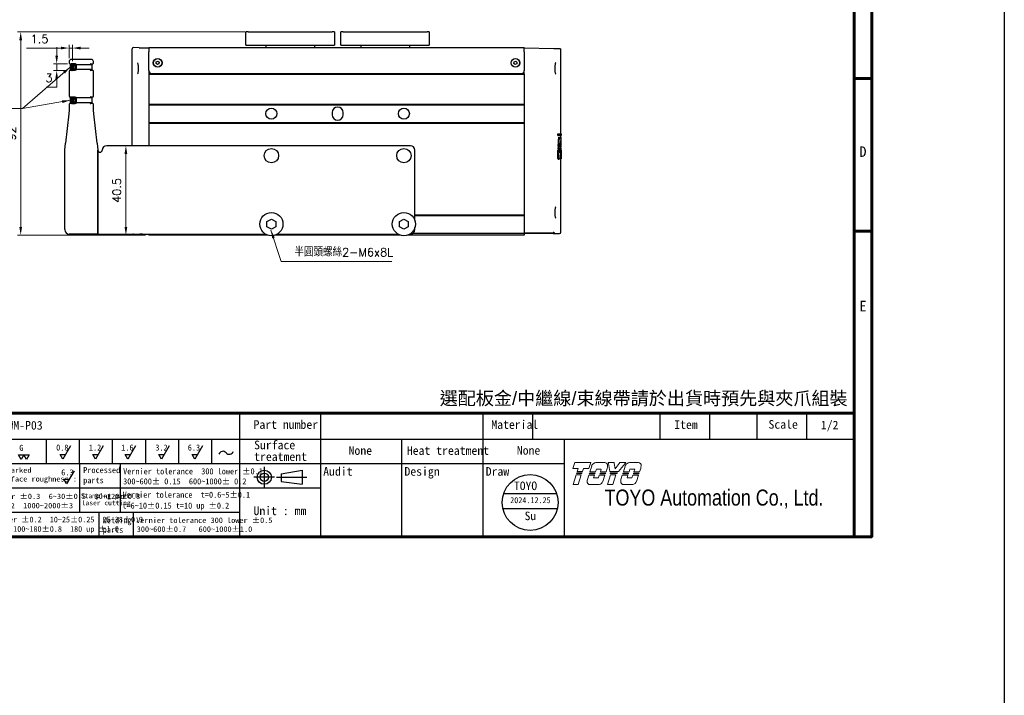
# Model space of a CAD drawing. Header units: inches. Extents: x 0 to 6721, y -3375 to 1330.
# Tile 176 of 198: x 6276 to 6721, y -950 to -644. Entities that reach past the tile are written whole.
import ezdxf
from ezdxf.enums import TextEntityAlignment as Align

# ---------------------------------------------------------------- set-up
doc = ezdxf.new("R2010")
doc.units = ezdxf.units.IN
doc.header["$MEASUREMENT"] = 0
doc.linetypes.add('SLD-實線', pattern=[0])
for name, color, linetype, lineweight in [('AM_0', 7, 'Continuous', 30), ('AM_5', 3, 'Continuous', 15), ('可見 (ISO)', 7, 'Continuous', 25)]:
    doc.layers.add(name, color=color, linetype=linetype, lineweight=lineweight)
doc.layers.add('BORDER', color=7, linetype='Continuous')
doc.layers.add('圖框', color=7, linetype='SLD-實線')
doc.styles.add('SEACAD_arial_ttf', font='arial.ttf', dxfattribs={"height": 0.2})
doc.styles.get("Standard").update_dxf_attribs({"font": 'arial.ttf'})
doc.styles.add('尺寸標註', font='romans.shx', dxfattribs={"bigfont": 'CHINESET.SHX'})
doc.styles.add('標題欄', font='txt')
doc.dimstyles.new('CNS1.5', dxfattribs={"dimtxt": 3.75, "dimasz": 3.75, "dimexe": 1.5, "dimexo": 1.5, "dimgap": 2.25, "dimtad": 1, "dimtoh": 1, "dimdsep": 46, "dimtxsty": '尺寸標註', "dimcen": 0, "dimclrd": 2, "dimclre": 2, "dimclrt": 1, "dimadec": 0, "dimazin": 2, "dimtp": 0.1, "dimtm": 0.1, "dimtfac": 0.71, "dimtmove": 0, "dimatfit": 0, "dimfxl": 0, "dimlwd": 13, "dimlwe": 13, "dimarcsym": 0})
doc.dimstyles.new('CNS1.5$0', dxfattribs={"dimtxt": 3.75, "dimasz": 3.75, "dimexe": 1.5, "dimexo": 1.5, "dimgap": 2.25, "dimtad": 1, "dimtoh": 1, "dimdsep": 46, "dimtxsty": '尺寸標註', "dimcen": 0, "dimclrd": 2, "dimclre": 2, "dimclrt": 1, "dimadec": 0, "dimazin": 2, "dimtp": 0.1, "dimtm": 0.1, "dimtfac": 0.71, "dimtmove": 0, "dimatfit": 0, "dimfxl": 0, "dimlwd": 13, "dimlwe": 13, "dimarcsym": 0})

# ---------------------------------------------------------------- blocks, each defined once
blk = doc.blocks.new('A4-英文圖框-橫式')
at = {"layer": 'BORDER', "color": 123, "linetype": 'Continuous', "lineweight": 60, "ltscale": 25.4}
for p, q in [((2549.79, 183.5), (2549.79, -95.06)), ((2549.79, 43.16), (2555.09, 43.16)), ((2549.79, -2.91), (2555.09, -2.91)), ((2151.7, -57.78), (2549.79, -57.78))]:
    blk.add_line(p, q, dxfattribs=at)
at = {"layer": 'BORDER', "color": 60, "linetype": 'Continuous', "ltscale": 25.4}
for p, q in [((2364.21, -57.78), (2364.21, -95.06)), ((2388.73, -65.63), (2388.73, -57.78)), ((2437.78, -65.63), (2437.78, -57.78)), ((2452.78, -65.63), (2452.78, -57.78)), ((2491.17, -65.63), (2491.17, -57.78)), ((2506.17, -65.63), (2506.17, -57.78)), ((2520.48, -65.63), (2520.48, -57.78)), ((2535.48, -65.63), (2535.48, -57.78)), ((2151.7, -65.63), (2549.79, -65.63)), ((2305.82, -65.63), (2305.82, -72.99)), ((2315.82, -65.63), (2315.82, -72.99)), ((2325.82, -65.63), (2325.82, -72.99)), ((2335.82, -65.63), (2335.82, -72.99)), ((2345.82, -65.63), (2345.82, -72.99)), ((2355.82, -65.63), (2355.82, -72.99)), ((2364.21, -65.63), (2364.21, -95.06)), ((2364.22, -65.63), (2364.22, -72.99)), ((2364.22, -65.63), (2364.22, -72.99)), ((2388.73, -95.06), (2388.73, -65.63)), ((2413.26, -95.06), (2413.26, -65.63)), ((2437.78, -95.06), (2437.78, -65.63)), ((2462.31, -95.06), (2462.31, -65.63)), ((2151.7, -72.99), (2364.21, -72.99)), ((2315.96, -72.99), (2315.96, -80.35)), ((2328.19, -72.99), (2328.19, -80.35)), ((2364.21, -72.99), (2462.31, -72.99)), ((2151.7, -80.35), (2364.21, -80.35)), ((2315.96, -80.35), (2315.96, -87.7)), ((2328.19, -80.35), (2328.19, -87.7)), ((2364.21, -80.35), (2388.73, -80.35)), ((2151.7, -87.7), (2364.21, -87.7)), ((2321.74, -87.7), (2321.74, -95.06)), ((2332.11, -87.7), (2332.11, -95.06)), ((2364.21, -95.06), (2549.79, -95.06))]:
    blk.add_line(p, q, dxfattribs=at)
at = {"layer": 'BORDER', "color": 2, "linetype": 'Continuous', "ltscale": 25.4}
for p, q in [((2313.17, -67.68), (2310.88, -71.65)), ((2323.06, -67.68), (2320.77, -71.65)), ((2332.82, -67.68), (2330.53, -71.65)), ((2342.95, -67.68), (2340.66, -71.65)), ((2353.07, -67.68), (2350.78, -71.65)), ((2298.3, -71.76), (2297.47, -70.33)), ((2297.47, -70.33), (2299.12, -70.33)), ((2299.12, -70.33), (2298.3, -71.76)), ((2299.94, -71.76), (2299.12, -70.33)), ((2299.12, -70.33), (2300.77, -70.33)), ((2300.77, -70.33), (2299.94, -71.76)), ((2310.88, -71.65), (2310.05, -70.22)), ((2310.05, -70.22), (2311.7, -70.22)), ((2320.77, -71.65), (2319.94, -70.22)), ((2319.94, -70.22), (2321.59, -70.22)), ((2330.53, -71.65), (2329.7, -70.22)), ((2329.7, -70.22), (2331.35, -70.22)), ((2340.66, -71.65), (2339.84, -70.22)), ((2339.84, -70.22), (2341.48, -70.22)), ((2350.78, -71.65), (2349.96, -70.22)), ((2349.96, -70.22), (2351.61, -70.22)), ((2314.27, -75.17), (2311.98, -79.13)), ((2311.98, -79.13), (2311.16, -77.71)), ((2311.16, -77.71), (2312.8, -77.71))]:
    blk.add_line(p, q, dxfattribs=at)
at = {"layer": 'BORDER', "color": 4, "linetype": 'Continuous', "ltscale": 25.4}
for p, q in [((2371.71, -74.01), (2371.71, -80.23)), ((2374.82, -77.12), (2368.6, -77.12)), ((2375.39, -77.12), (2384.51, -77.12))]:
    blk.add_line(p, q, dxfattribs=at)
at = {"layer": 'BORDER', "color": 7, "linetype": 'Continuous', "ltscale": 25.4}
for p, q in [((2376.83, -76.06), (2383.16, -74.99)), ((2376.83, -76.06), (2376.83, -78.37)), ((2383.16, -74.99), (2383.16, -79.24)), ((2376.83, -78.37), (2383.16, -79.24))]:
    blk.add_line(p, q, dxfattribs=at)
at = {"layer": 'BORDER', "color": 123, "linetype": 'Continuous', "lineweight": 60, "ltscale": 25.4}
blk.add_lwpolyline([(2151.7, 188.79), (2555.09, 188.79), (2555.09, -95.06), (2151.7, -95.06)], close=True, dxfattribs=at)
at = {"layer": 'BORDER', "color": 7, "linetype": 'Continuous', "ltscale": 25.4}
for radius in [2.13, 1.26]:
    blk.add_circle((2371.71, -77.12), radius, dxfattribs=at)
at = {"layer": 'BORDER', "color": 2, "linetype": 'Continuous', "ltscale": 25.4}
for centre, start, end in [((2359.2, -70.55), 39.8056, 162.5792), ((2361.14, -68.94), 219.8056, 342.5792)]:
    blk.add_arc(centre, 1.26, start, end, dxfattribs=at)
at = {"layer": '可見 (ISO)', "lineweight": 5}
for p, q in [((2464.86, -74.45), (2465.34, -72.94)), ((2465.42, -72.7), (2465.34, -72.94)), ((2465.42, -72.7), (2470.26, -72.7)), ((2470.18, -72.94), (2469.69, -74.45)), ((2469.97, -75.48), (2470.53, -73.73)), ((2470.18, -72.94), (2470.26, -72.7)), ((2471.8, -72.7), (2474.55, -72.7)), ((2475.55, -72.7), (2475.59, -72.94)), ((2475.55, -72.7), (2477.31, -72.7)), ((2476.04, -75.35), (2475.59, -72.94)), ((2477.34, -72.94), (2477.31, -72.7)), ((2477.34, -72.94), (2477.59, -74.57)), ((2477.59, -74.57), (2478.86, -72.94)), ((2480.66, -72.94), (2478.67, -75.35)), ((2479.05, -72.7), (2478.86, -72.94)), ((2479.05, -72.7), (2480.86, -72.7)), ((2480.09, -75.48), (2480.65, -73.73)), ((2480.66, -72.94), (2480.86, -72.7)), ((2481.92, -72.7), (2484.68, -72.7)), ((2466.49, -74.45), (2464.86, -74.45)), ((2464.9, -79.28), (2465.84, -76.38)), ((2465.84, -76.38), (2467.4, -76.38)), ((2465.99, -75.96), (2466.06, -75.75)), ((2467.55, -75.96), (2465.99, -75.96)), ((2466.06, -75.75), (2467.62, -75.75)), ((2466.2, -75.35), (2466.49, -74.45)), ((2467.77, -75.35), (2466.2, -75.35)), ((2467.4, -76.38), (2466.47, -79.28)), ((2467.62, -75.75), (2467.55, -75.96)), ((2468.06, -74.45), (2467.77, -75.35)), ((2469.69, -74.45), (2468.06, -74.45)), ((2469.25, -77.77), (2469.66, -76.5)), ((2469.66, -76.5), (2471.36, -76.5)), ((2469.79, -76.08), (2469.86, -75.88)), ((2471.49, -76.08), (2469.79, -76.08)), ((2469.86, -75.88), (2471.56, -75.88)), ((2471.69, -75.48), (2469.97, -75.48)), ((2471.36, -76.5), (2471.09, -77.31)), ((2471.56, -75.88), (2471.49, -76.08)), ((2471.95, -74.66), (2471.69, -75.48)), ((2473.43, -74.66), (2471.95, -74.66)), ((2472.57, -77.31), (2472.83, -76.5)), ((2472.83, -76.5), (2474.53, -76.5)), ((2472.99, -76.08), (2473.06, -75.88)), ((2474.69, -76.08), (2472.99, -76.08)), ((2473.06, -75.88), (2474.76, -75.88)), ((2473.17, -75.48), (2473.43, -74.66)), ((2474.89, -75.48), (2473.17, -75.48)), ((2474.53, -76.5), (2473.94, -78.35)), ((2474.76, -75.88), (2474.69, -76.08)), ((2475.2, -74.5), (2474.89, -75.48)), ((2475.3, -79.28), (2476.23, -76.38)), ((2478.67, -75.35), (2476.04, -75.35)), ((2476.16, -75.96), (2476.12, -75.75)), ((2476.12, -75.75), (2478.35, -75.75)), ((2478.18, -75.96), (2476.16, -75.96)), ((2476.23, -76.38), (2477.8, -76.38)), ((2477.8, -76.38), (2476.87, -79.28)), ((2478.35, -75.75), (2478.18, -75.96)), ((2479.37, -77.77), (2479.78, -76.5)), ((2479.78, -76.5), (2481.48, -76.5)), ((2479.92, -76.08), (2479.98, -75.88)), ((2481.61, -76.08), (2479.92, -76.08)), ((2479.98, -75.88), (2481.68, -75.88)), ((2481.81, -75.48), (2480.09, -75.48)), ((2481.48, -76.5), (2481.22, -77.31)), ((2481.68, -75.88), (2481.61, -76.08)), ((2482.08, -74.66), (2481.81, -75.48)), ((2483.55, -74.66), (2482.08, -74.66)), ((2482.69, -77.31), (2482.95, -76.5)), ((2482.95, -76.5), (2484.65, -76.5)), ((2483.11, -76.08), (2483.18, -75.88)), ((2484.81, -76.08), (2483.11, -76.08)), ((2483.18, -75.88), (2484.88, -75.88)), ((2483.29, -75.48), (2483.55, -74.66)), ((2485.01, -75.48), (2483.29, -75.48)), ((2484.65, -76.5), (2484.06, -78.35)), ((2484.88, -75.88), (2484.81, -76.08)), ((2485.33, -74.5), (2485.01, -75.48)), ((2466.47, -79.28), (2464.9, -79.28)), ((2472.78, -79.33), (2470.03, -79.33)), ((2471.09, -77.31), (2472.57, -77.31)), ((2476.87, -79.28), (2475.3, -79.28)), ((2482.91, -79.33), (2480.15, -79.33)), ((2481.22, -77.31), (2482.69, -77.31))]:
    blk.add_line(p, q, dxfattribs=at)
for centre, radius, start, end in [((2471.99, -74.24), 1.55, 123.3001, 160.8894), ((2474.52, -73.55), 0.85, 349.7215, 45.5037), ((2469.75, -73.08), 5.64, 345.4024, 353.6243), ((2482.12, -74.24), 1.55, 123.3001, 160.8894), ((2484.64, -73.55), 0.85, 349.7215, 45.5037), ((2479.87, -73.08), 5.64, 345.4024, 353.6243), ((2470.02, -78.48), 0.85, 172.7215, 270.3361), ((2474.81, -78.7), 5.64, 170.4732, 176.6243), ((2472.48, -77.8), 1.55, 281.1769, 339.4117), ((2484.93, -78.7), 5.64, 170.4732, 176.6243), ((2480.15, -78.48), 0.85, 172.7215, 270.3361), ((2482.61, -77.8), 1.55, 281.1769, 339.4117)]:
    blk.add_arc(centre, radius, start, end, dxfattribs=at)
for points, knots in [([(2471.14, -72.94), (2471.22, -72.89), (2471.31, -72.84), (2471.53, -72.75), (2471.66, -72.72), (2471.8, -72.7)], [0.7632588, 0.7632588, 0.7632588, 0.7632588, 0.8183582, 0.8183582, 0.8969132, 0.8969132, 0.8969132, 0.8969132]), ([(2475.11, -72.94), (2475.04, -72.87), (2474.94, -72.81), (2474.75, -72.73), (2474.65, -72.71), (2474.55, -72.7)], [0.3846511, 0.3846511, 0.3846511, 0.3846511, 0.4469665, 0.4469665, 0.5029651, 0.5029651, 0.5029651, 0.5029651]), ([(2481.26, -72.94), (2481.34, -72.89), (2481.43, -72.84), (2481.65, -72.75), (2481.79, -72.72), (2481.92, -72.7)], [0.7632591, 0.7632591, 0.7632591, 0.7632591, 0.8183584, 0.8183584, 0.8969135, 0.8969135, 0.8969135, 0.8969135]), ([(2485.23, -72.94), (2485.16, -72.87), (2485.06, -72.81), (2484.87, -72.73), (2484.77, -72.71), (2484.68, -72.7)], [0.3846512, 0.3846512, 0.3846512, 0.3846512, 0.4469719, 0.4469719, 0.5029651, 0.5029651, 0.5029651, 0.5029651])]:
    blk.add_open_spline(points, degree=3, knots=knots, dxfattribs=at)
at = {"color": 3, "style": '標題欄'}
for s, p in [('D', (2551.33, 19.54)), ('E', (2551.33, -27.06))]:
    blk.add_text(s, height=3.18, dxfattribs=at).set_placement(p)
at = {"color": 60, "style": '標題欄'}
for s, p in [('D', (2551.33, 19.54)), ('E', (2551.33, -27.06))]:
    blk.add_text(s, height=3.18, dxfattribs=at).set_placement(p)
at = {"layer": 'BORDER', "color": 7, "linetype": 'Continuous', "ltscale": 25.4, "style": 'SEACAD_arial_ttf', "width": 0.8}
blk.add_text('TOYO Automation Co., Ltd.', height=4.8353, dxfattribs=at).set_placement((2474.42, -80.83), align=Align.TOP_LEFT)
at = {"layer": '圖框', "style": '標題欄'}
for s, height, p in [('Part number', 2.6053, (2368.46, -59.91)), (' Material', 2.605, (2438.46, -59.91)), ('Item', 2.605, (2495.44, -59.94)), ('Scale', 2.605, (2523.91, -59.86)), ('G', 1.82, (2297.75, -67.35)), ('0.8', 1.824, (2308.88, -67.24)), ('1.2', 1.824, (2318.77, -67.24)), ('1.6', 1.824, (2328.53, -67.24)), ('3.2', 1.824, (2338.81, -67.24)), ('6.3', 1.824, (2348.61, -67.24)), ('Surface', 2.605, (2368.64, -66.07)), ('Heat treatment', 2.6053, (2414.74, -67.75)), ('treatment', 2.605, (2368.64, -69.6)), ('Unmarked', 1.596, (2291.45, -74.18)), ('Processed', 1.824, (2317.04, -74.04)), ('Vernier tolerance  300 lower %%P0.1', 1.8237, (2329.1, -74.41)), ('Audit', 2.605, (2389.49, -74.05)), ('Design', 2.605, (2414.01, -74.05)), ('Draw', 2.605, (2438.54, -74.05)), ('surface roughness :', 1.5965, (2291.45, -76.81)), ('6.3', 1.824, (2310.42, -74.74)), ('parts', 1.824, (2317.04, -77.12)), ('300~600%%P 0.15  600~1000%%P 0.2', 1.8237, (2329.1, -77.45)), ('Vernier tolerance 6 lower %%P0.3  6~30%%P0.5  30~120%%P0.8', 1.6062, (2265.15, -82.07)), ('Stamping part', 1.4514, (2316.36, -81.99)), ('Vernier tolerance  t=0.6~5%%P0.1', 1.8237, (2328.96, -81.48)), ('120~400%%P1.2  400~1000%%P2  1000~2000%%P3', 1.6062, (2265, -84.87)), ('laser cutting', 1.4514, (2316.61, -84.12)), ('t=6~10%%P0.15 t=10 up %%P0.2', 1.8237, (2328.87, -84.76)), ('Unit : mm', 2.605, (2368.45, -85.94)), ('Vernier tolerance 10 lower %%P0.2  10~25%%P0.25  25~38%%P0.3', 1.7169, (2265.25, -89.01)), ('Welding', 1.824, (2322.95, -89.17)), ('Vernier tolerance 300 lower %%P0.5  ', 1.6654, (2333.05, -89.26)), ('38~50%%P0.5  50~100%%P0.6  100~180%%P0.8  180 up %%P1.0', 1.7169, (2265.25, -91.86)), ('300~600%%P0.7   600~1000%%P1.0', 1.6654, (2333.19, -91.93)), ('parts', 1.824, (2322.95, -92.06))]:
    blk.add_text(s, height=height, dxfattribs=at).set_placement(p, align=Align.TOP_LEFT)
blk = doc.blocks.new('*D480')
at = {"layer": 'AM_5', "color": 2, "lineweight": 13}
for p, q in [((6377.54, -649.56), (6274.53, -649.56)), ((6276.03, -653.31), (6276.03, -737.81)), ((6332.54, -741.56), (6274.53, -741.56))]:
    blk.add_line(p, q, dxfattribs=at)
at = {"layer": 'AM_5', "color": 2}
for points in [[(6275.4, -653.31), (6276.65, -653.31), (6276.03, -649.56)], [(6275.4, -737.81), (6276.65, -737.81), (6276.03, -741.56)]]:
    blk.add_solid(points, dxfattribs=at)
at = {"layer": 'Defpoints', "color": 0}
for p in [(6379.04, -649.56), (6276.03, -741.56), (6334.04, -741.56)]:
    blk.add_point(p, dxfattribs=at)
at = {"layer": 'AM_5', "color": 1, "insert": (6271.9, -695.56), "char_height": 3.75, "attachment_point": 5, "rotation": 90, "style": '尺寸標註'}
blk.add_mtext('92', dxfattribs=at)
blk = doc.blocks.new('*D481')
at = {"layer": 'AM_5', "color": 2, "lineweight": 13}
for p, q in [((6325.04, -701.06), (6322.16, -701.06)), ((6323.66, -737.81), (6323.66, -704.81)), ((6332.54, -741.56), (6322.16, -741.56))]:
    blk.add_line(p, q, dxfattribs=at)
at = {"layer": 'AM_5', "color": 2}
for points in [[(6323.04, -704.81), (6324.29, -704.81), (6323.66, -701.06)], [(6323.04, -737.81), (6324.29, -737.81), (6323.66, -741.56)]]:
    blk.add_solid(points, dxfattribs=at)
at = {"layer": 'Defpoints', "color": 0}
for p in [(6323.66, -701.06), (6326.54, -701.06), (6334.04, -741.56)]:
    blk.add_point(p, dxfattribs=at)
at = {"layer": 'AM_5', "color": 1, "insert": (6319.54, -721.31), "char_height": 3.75, "attachment_point": 5, "rotation": 90, "style": '尺寸標註'}
blk.add_mtext('40.5', dxfattribs=at)
blk = doc.blocks.new('*D482')
at = {"layer": 'AM_5', "color": 2, "lineweight": 13}
for p, q in [((6294.22, -656.88), (6278.65, -656.88)), ((6297.97, -661.51), (6297.97, -655.38)), ((6299.47, -656.88), (6297.97, -656.88)), ((6299.47, -662.82), (6299.47, -655.38)), ((6303.22, -656.88), (6306.97, -656.88))]:
    blk.add_line(p, q, dxfattribs=at)
at = {"layer": 'AM_5', "color": 2}
for points in [[(6294.22, -656.25), (6294.22, -657.5), (6297.97, -656.88)], [(6303.22, -656.25), (6303.22, -657.5), (6299.47, -656.88)]]:
    blk.add_solid(points, dxfattribs=at)
at = {"layer": 'Defpoints', "color": 0}
for p in [(6297.97, -656.88), (6297.97, -663.01), (6299.47, -664.32)]:
    blk.add_point(p, dxfattribs=at)
at = {"layer": 'AM_5', "color": 1, "insert": (6284.56, -652.75), "char_height": 3.75, "attachment_point": 5, "style": '尺寸標註'}
blk.add_mtext('1.5', dxfattribs=at)
blk = doc.blocks.new('*D483')
at = {"layer": 'AM_5', "color": 2, "lineweight": 13}
for p, q in [((6292.33, -660.27), (6292.33, -656.52)), ((6297.22, -664.02), (6290.83, -664.02)), ((6292.33, -664.02), (6292.33, -667.02)), ((6296.77, -667.02), (6290.83, -667.02)), ((6292.33, -670.77), (6292.33, -674.52)), ((6292.33, -674.52), (6287.58, -674.52))]:
    blk.add_line(p, q, dxfattribs=at)
at = {"layer": 'AM_5', "color": 2}
for points in [[(6291.7, -660.27), (6292.95, -660.27), (6292.33, -664.02)], [(6291.7, -670.77), (6292.95, -670.77), (6292.33, -667.02)]]:
    blk.add_solid(points, dxfattribs=at)
at = {"layer": 'Defpoints', "color": 0}
for p in [(6298.72, -664.02), (6292.33, -667.02), (6298.27, -667.02)]:
    blk.add_point(p, dxfattribs=at)
at = {"layer": 'AM_5', "color": 1, "insert": (6288.83, -670.39), "char_height": 3.75, "attachment_point": 5, "style": '尺寸標註'}
blk.add_mtext('3', dxfattribs=at)

msp = doc.modelspace()

# ---------------------------------------------------------------- hatches: boundary and pattern name
h = msp.add_hatch()
h.set_pattern_fill('ANSI34', color=256, scale=0.01, angle=45)
h.set_pattern_definition([(90, (4652.5132, -210.12005), (-0.1905, 5e-17), []), (90, (4652.54494, -210.0883), (-0.1905, 5e-17), []), (90, (4652.5767, -210.05655), (-0.1905, 5e-17), []), (90, (4652.60844, -210.0248), (-0.1905, 5e-17), [])])
h.paths.add_polyline_path([(6299.772, -665.014), (6299.101, -664.914), (6299.101, -666.126), (6299.772, -666.026)])
h = msp.add_hatch()
h.set_pattern_fill('ANSI34', color=256, scale=0.01, angle=45)
h.set_pattern_definition([(90, (4652.5132, -225.12005), (-0.1905, 5e-17), []), (90, (4652.54494, -225.0883), (-0.1905, 5e-17), []), (90, (4652.5767, -225.05655), (-0.1905, 5e-17), []), (90, (4652.60844, -225.0248), (-0.1905, 5e-17), [])])
h.paths.add_polyline_path([(6299.772, -680.014), (6299.101, -679.914), (6299.101, -681.126), (6299.772, -681.026)])

# ---------------------------------------------------------------- linework, layer by layer
for p, q in [((6300.743, -664.085), (6299.072, -664.085)), ((6299.072, -664.085), (6299.172, -664.485)), ((6300.743, -664.085), (6300.643, -664.485)), ((6298.472, -664.685), (6298.472, -666.356)), ((6298.472, -664.685), (6298.872, -664.785)), ((6298.472, -666.356), (6298.872, -666.256)), ((6299.072, -666.956), (6299.172, -666.556)), ((6299.072, -666.956), (6300.743, -666.956)), ((6299.101, -664.914), (6299.772, -665.014)), ((6299.101, -666.126), (6299.772, -666.026)), ((6299.772, -666.356), (6299.172, -666.356)), ((6299.772, -664.785), (6299.772, -664.685)), ((6299.772, -664.785), (6300.743, -664.785)), ((6299.772, -666.356), (6299.772, -666.256)), ((6299.772, -666.256), (6300.743, -666.256)), ((6300.743, -666.956), (6300.643, -666.556)), ((6301.343, -664.685), (6300.943, -664.785)), ((6301.343, -666.356), (6300.943, -666.256)), ((6308.191, -666.618), (6301.282, -666.618)), ((6301.343, -666.356), (6301.343, -664.685)), ((6308.191, -664.414), (6308.191, -666.618)), ((6298.472, -679.685), (6298.472, -681.356)), ((6298.472, -679.685), (6298.872, -679.785)), ((6298.472, -681.356), (6298.872, -681.256)), ((6300.743, -679.085), (6299.072, -679.085)), ((6299.072, -679.085), (6299.172, -679.485)), ((6299.072, -681.956), (6299.172, -681.556)), ((6299.072, -681.956), (6300.743, -681.956)), ((6299.101, -679.914), (6299.772, -680.014)), ((6299.101, -681.126), (6299.772, -681.026)), ((6299.772, -681.356), (6299.172, -681.356)), ((6299.772, -679.785), (6299.772, -679.685)), ((6299.772, -679.785), (6300.743, -679.785)), ((6299.772, -681.356), (6299.772, -681.256)), ((6299.772, -681.256), (6300.743, -681.256)), ((6300.743, -679.085), (6300.643, -679.485)), ((6300.743, -681.956), (6300.643, -681.556)), ((6301.343, -679.685), (6300.943, -679.785)), ((6301.343, -681.356), (6300.943, -681.256)), ((6308.191, -681.618), (6301.282, -681.618)), ((6301.343, -681.356), (6301.343, -679.685)), ((6308.191, -679.414), (6308.191, -681.618))]:
    msp.add_line(p, q)
at = {"color": 1}
for p, q in [((6494.71, -858.502), (6518.665, -858.502)), ((6494.329, -865.194), (6519.046, -865.194))]:
    msp.add_line(p, q, dxfattribs=at)
at = {"color": 2}
msp.add_lwpolyline([(5316.223, 789.318), (6721.395, 789.318), (6721.395, -1543.813), (5316.223, -1543.813)], close=True, dxfattribs=at)
for points in [[(6298.872, -664.785), (6298.872, -666.256, 0.4142136), (6299.172, -666.556), (6300.643, -666.556, 0.4142136), (6300.943, -666.256), (6300.943, -664.785, 0.4142136), (6300.643, -664.485), (6299.172, -664.485, 0.4142136)], [(6298.872, -679.785), (6298.872, -681.256, 0.4142136), (6299.172, -681.556), (6300.643, -681.556, 0.4142136), (6300.943, -681.256), (6300.943, -679.785, 0.4142136), (6300.643, -679.485), (6299.172, -679.485, 0.4142136)]]:
    msp.add_lwpolyline(points, format="xyb", close=True)
for points in [[(6299.772, -664.685), (6299.172, -664.685, 0.4142136), (6299.072, -664.785), (6299.072, -666.256, 0.4142136), (6299.172, -666.356)], [(6299.772, -679.685), (6299.172, -679.685, 0.4142136), (6299.072, -679.785), (6299.072, -681.256, 0.4142136), (6299.172, -681.356)]]:
    msp.add_lwpolyline(points, format="xyb")
for points in [[(6299.772, -664.714), (6299.772, -666.326), (6299.101, -666.326), (6299.101, -664.714)], [(6299.772, -679.714), (6299.772, -681.326), (6299.101, -681.326), (6299.101, -679.714)]]:
    msp.add_lwpolyline(points, close=True)
for points in [[(6300.743, -666.256), (6300.743, -664.785)], [(6308.191, -664.414), (6301.278, -664.414)], [(6300.743, -681.256), (6300.743, -679.785)], [(6308.191, -679.414), (6301.278, -679.414)]]:
    msp.add_lwpolyline(points)
at = {"color": 1}
msp.add_circle((6506.687, -862.541), 12.64, dxfattribs=at)
for centre, start, end in [((6299.072, -664.685), 90, 180), ((6300.743, -664.685), 0, 90), ((6299.072, -666.356), 180, 270), ((6300.743, -666.356), 270, 0), ((6299.072, -679.685), 90, 180), ((6299.072, -681.356), 180, 270), ((6300.743, -679.685), 0, 90), ((6300.743, -681.356), 270, 0)]:
    msp.add_arc(centre, 0.6, start, end)
at = {"layer": '可見 (ISO)'}
for p, q in [((6378.041, -655.561), (6378.041, -649.561)), ((6379.041, -649.561), (6378.041, -649.561)), ((6379.041, -649.561), (6417.041, -649.561)), ((6418.041, -649.561), (6417.041, -649.561)), ((6418.041, -649.561), (6418.041, -655.561)), ((6421.041, -655.561), (6421.041, -649.561)), ((6422.041, -649.561), (6421.041, -649.561)), ((6422.041, -649.561), (6460.041, -649.561)), ((6461.041, -649.561), (6460.041, -649.561)), ((6461.041, -649.561), (6461.041, -655.561)), ((6326.541, -701.061), (6326.541, -657.189)), ((6329.693, -656.735), (6327.049, -656.689)), ((6329.693, -656.735), (6334.041, -656.811)), ((6334.041, -656.561), (6504.041, -656.561)), ((6334.041, -656.561), (6334.041, -658.561)), ((6334.041, -667.061), (6334.041, -658.561)), ((6378.041, -655.561), (6379.041, -655.561)), ((6379.041, -655.561), (6417.041, -655.561)), ((6387.041, -655.561), (6387.041, -656.561)), ((6409.041, -655.561), (6409.041, -656.561)), ((6417.041, -655.561), (6418.041, -655.561)), ((6421.041, -655.561), (6422.041, -655.561)), ((6422.041, -655.561), (6460.041, -655.561)), ((6430.041, -655.561), (6430.041, -656.561)), ((6452.041, -655.561), (6452.041, -656.561)), ((6460.041, -655.561), (6461.041, -655.561)), ((6504.041, -658.561), (6504.041, -656.561)), ((6504.041, -656.811), (6517.481, -657.046)), ((6504.041, -658.561), (6504.041, -667.061)), ((6517.481, -657.046), (6520.049, -657.091)), ((6520.541, -695.739), (6520.541, -657.591)), ((6297.971, -663.008), (6297.971, -663.716)), ((6298.271, -664.016), (6299.171, -664.016)), ((6307.971, -662.008), (6298.971, -662.008)), ((6307.771, -664.016), (6308.671, -664.016)), ((6308.971, -663.716), (6308.971, -663.008)), ((6337.356, -663.869), (6337.432, -663.122)), ((6337.964, -664.308), (6337.356, -663.869)), ((6337.432, -663.122), (6338.117, -662.815)), ((6338.649, -664.001), (6337.964, -664.308)), ((6338.117, -662.815), (6338.725, -663.254)), ((6338.725, -663.254), (6338.649, -664.001)), ((6499.337, -663.822), (6499.463, -663.082)), ((6499.914, -664.301), (6499.337, -663.822)), ((6499.463, -663.082), (6500.167, -662.822)), ((6500.618, -664.041), (6499.914, -664.301)), ((6500.167, -662.822), (6500.745, -663.301)), ((6500.745, -663.301), (6500.618, -664.041)), ((6297.971, -667.316), (6297.971, -678.716)), ((6299.171, -667.016), (6298.271, -667.016)), ((6307.471, -664.414), (6307.471, -664.316)), ((6307.471, -666.716), (6307.471, -666.618)), ((6308.671, -667.016), (6307.771, -667.016)), ((6308.971, -678.716), (6308.971, -667.316)), ((6334.041, -667.061), (6334.041, -668.611)), ((6334.423, -668.061), (6334.041, -668.061)), ((6334.711, -668.311), (6334.041, -668.311)), ((6335.541, -668.561), (6334.041, -668.561)), ((6334.041, -668.611), (6334.041, -668.861)), ((6502.541, -668.561), (6335.541, -668.561)), ((6504.041, -668.561), (6502.541, -668.561)), ((6503.37, -668.311), (6504.041, -668.311)), ((6504.027, -667.261), (6504.041, -667.261)), ((6504.041, -668.611), (6504.041, -667.061)), ((6504.041, -668.611), (6504.041, -668.861)), ((6334.041, -668.861), (6334.041, -682.461)), ((6504.041, -668.861), (6334.041, -668.861)), ((6504.041, -668.861), (6504.041, -682.461)), ((6298.271, -679.016), (6299.171, -679.016)), ((6299.171, -682.016), (6298.271, -682.016)), ((6307.471, -679.414), (6307.471, -679.316)), ((6307.471, -681.716), (6307.471, -681.618)), ((6307.771, -679.016), (6308.671, -679.016)), ((6308.671, -682.016), (6307.771, -682.016)), ((6297.971, -685.016), (6297.79, -686.654)), ((6297.971, -682.316), (6297.971, -685.016)), ((6308.971, -685.016), (6308.971, -682.316)), ((6309.151, -686.654), (6308.971, -685.016)), ((6334.041, -682.461), (6334.041, -682.761)), ((6504.041, -682.461), (6334.041, -682.461)), ((6334.041, -682.761), (6334.041, -690.761)), ((6504.041, -682.761), (6334.041, -682.761)), ((6417.041, -686.061), (6417.041, -687.061)), ((6422.041, -687.061), (6422.041, -686.061)), ((6504.041, -682.461), (6504.041, -682.761)), ((6504.041, -682.761), (6504.041, -690.761)), ((6297.79, -686.654), (6296.332, -699.867)), ((6310.609, -699.867), (6309.151, -686.654)), ((6334.041, -690.761), (6334.041, -691.061)), ((6504.041, -690.761), (6334.041, -690.761)), ((6504.041, -690.761), (6504.041, -691.061)), ((6334.041, -691.061), (6334.041, -701.061)), ((6504.041, -691.061), (6334.041, -691.061)), ((6504.041, -691.061), (6504.041, -732.439)), ((6295.971, -703.144), (6296.332, -699.867)), ((6310.609, -699.867), (6310.971, -703.144)), ((6519.204, -695.716), (6519.407, -695.719)), ((6519.204, -696.413), (6519.204, -695.716)), ((6519.204, -696.413), (6519.407, -696.409)), ((6519.407, -695.719), (6520.741, -695.743)), ((6519.407, -695.719), (6519.407, -696.409)), ((6520.741, -696.386), (6519.407, -696.409)), ((6519.546, -698.665), (6519.748, -698.666)), ((6519.79, -697.177), (6519.992, -697.181)), ((6519.992, -697.181), (6520.423, -697.188)), ((6520.423, -697.188), (6520.223, -697.185)), ((6520.497, -697.262), (6520.697, -697.266)), ((6520.541, -697.263), (6520.541, -696.389)), ((6520.541, -697.19), (6520.684, -697.193)), ((6520.697, -697.266), (6520.74, -697.267)), ((6520.741, -695.743), (6520.741, -696.386)), ((6295.971, -739.061), (6295.971, -703.144)), ((6310.971, -703.061), (6310.971, -741.061)), ((6310.971, -741.061), (6310.971, -703.144)), ((6452.541, -701.061), (6314.971, -701.061)), ((6454.541, -734.961), (6454.541, -703.061)), ((6519.247, -704.344), (6519.451, -704.345)), ((6519.328, -702.841), (6519.531, -702.844)), ((6519.351, -702.417), (6519.554, -702.414)), ((6519.376, -701.949), (6519.579, -701.952)), ((6519.405, -701.493), (6519.608, -701.489)), ((6519.531, -702.844), (6519.932, -702.851)), ((6519.947, -702.407), (6519.554, -702.414)), ((6519.579, -701.952), (6519.966, -701.959)), ((6519.991, -701.483), (6519.608, -701.489)), ((6519.88, -704.057), (6520.136, -704.061)), ((6519.979, -702.852), (6520.18, -702.855)), ((6519.995, -702.406), (6520.196, -702.402)), ((6520.011, -701.96), (6520.212, -701.963)), ((6520.027, -701.482), (6520.229, -701.478)), ((6520.269, -700.282), (6520.04, -700.287)), ((6520.18, -702.855), (6520.438, -702.86)), ((6520.447, -702.398), (6520.196, -702.402)), ((6520.212, -701.963), (6520.458, -701.968)), ((6520.47, -701.474), (6520.229, -701.478)), ((6520.398, -702.586), (6520.599, -702.582)), ((6520.433, -703.047), (6520.577, -703.049)), ((6520.442, -701.661), (6520.642, -701.658)), ((6520.453, -702.154), (6520.618, -702.157)), ((6520.541, -702.156), (6520.541, -701.66)), ((6520.541, -701.969), (6520.74, -701.972)), ((6520.541, -703.049), (6520.541, -702.583)), ((6520.541, -702.862), (6520.741, -702.865)), ((6520.577, -703.049), (6520.728, -703.052)), ((6520.726, -702.58), (6520.599, -702.582)), ((6520.618, -702.157), (6520.725, -702.159)), ((6520.723, -701.657), (6520.642, -701.658)), ((6520.724, -701.47), (6520.739, -701.469)), ((6520.726, -702.393), (6520.74, -702.393)), ((6520.732, -704.351), (6520.74, -704.351)), ((6520.741, -703.117), (6520.741, -706.884)), ((6519.209, -705.526), (6519.413, -705.526)), ((6519.417, -707.092), (6519.619, -707.089)), ((6520.168, -707.079), (6519.619, -707.089)), ((6520.168, -707.079), (6520.317, -707.076)), ((6520.546, -707.072), (6520.317, -707.076)), ((6520.541, -740.232), (6520.541, -707.072)), ((6520.546, -707.072), (6520.674, -707.07)), ((6520.737, -707.069), (6520.674, -707.07)), ((6520.734, -705.53), (6520.739, -705.53)), ((6520.737, -707.069), (6520.739, -707.069)), ((6387.541, -735.407), (6389.541, -734.252)), ((6387.541, -737.716), (6387.541, -735.407)), ((6389.541, -734.252), (6391.541, -735.407)), ((6391.541, -735.407), (6391.541, -737.716)), ((6447.541, -735.407), (6449.541, -734.252)), ((6447.541, -737.716), (6447.541, -735.407)), ((6449.541, -734.252), (6451.541, -735.407)), ((6451.541, -735.407), (6451.541, -737.716)), ((6504.041, -732.439), (6454.541, -732.439)), ((6504.041, -732.739), (6454.541, -732.739)), ((6504.041, -732.439), (6504.041, -732.739)), ((6504.041, -732.739), (6504.041, -740.739)), ((6389.541, -738.871), (6387.541, -737.716)), ((6391.541, -737.716), (6389.541, -738.871)), ((6449.541, -738.871), (6447.541, -737.716)), ((6451.541, -737.716), (6449.541, -738.871)), ((6454.541, -739.061), (6454.541, -738.162)), ((6310.971, -741.061), (6297.971, -741.061)), ((6310.971, -741.061), (6386.836, -741.061)), ((6327.049, -741.133), (6330.009, -741.082)), ((6331.176, -741.061), (6330.009, -741.082)), ((6334.041, -741.061), (6334.041, -741.561)), ((6387.94, -741.561), (6334.041, -741.561)), ((6447.94, -741.561), (6391.141, -741.561)), ((6392.245, -741.061), (6446.836, -741.061)), ((6504.041, -741.561), (6451.141, -741.561)), ((6452.245, -741.061), (6452.541, -741.061)), ((6504.041, -740.739), (6453.629, -740.739)), ((6504.041, -740.511), (6517.167, -740.282)), ((6504.041, -740.739), (6504.041, -741.561)), ((6517.167, -740.782), (6504.041, -741.011)), ((6517.167, -740.782), (6520.049, -740.732))]:
    msp.add_line(p, q, dxfattribs=at)
for centre, radius in [((6338.041, -663.561), 2), ((6338.041, -663.561), 1.9), ((6500.041, -663.561), 2), ((6500.041, -663.561), 1.9), ((6389.541, -686.561), 2.5), ((6449.541, -686.561), 2.5), ((6389.541, -705.561), 3.25), ((6449.541, -705.561), 3.25), ((6389.541, -736.561), 5.25), ((6449.541, -736.561), 5.25)]:
    msp.add_circle(centre, radius, dxfattribs=at)
for centre, radius, start, end in [((6327.041, -657.189), 0.5, 89, 180), ((6298.971, -663.008), 1, 90, 180), ((6298.271, -663.716), 0.3, 180, 270), ((6299.171, -664.316), 0.3, 50.4478, 90), ((6307.771, -664.316), 0.3, 90, 180), ((6307.971, -663.008), 1, 0, 90), ((6308.671, -663.716), 0.3, 270, 0), ((6298.271, -667.316), 0.3, 90, 180), ((6299.171, -666.716), 0.3, 270, 307.02651), ((6307.771, -666.716), 0.3, 180, 270), ((6308.671, -667.316), 0.3, 0, 90), ((6335.541, -667.061), 1.5, 180, 270), ((6502.541, -667.061), 1.5, 270, 0), ((6298.271, -678.716), 0.3, 180, 270), ((6298.271, -682.316), 0.3, 90, 180), ((6299.171, -679.316), 0.3, 50.4478, 90), ((6299.171, -681.716), 0.3, 270, 307.02651), ((6307.771, -679.316), 0.3, 90, 180), ((6307.771, -681.716), 0.3, 180, 270), ((6308.671, -678.716), 0.3, 270, 0), ((6308.671, -682.316), 0.3, 0, 90), ((6419.541, -686.061), 2.5, 0, 180), ((6419.541, -687.061), 2.5, 180, 0), ((6311.971, -703.061), 1, 180, 0), ((6314.971, -703.061), 2, 90, 180), ((6452.541, -703.061), 2, 0, 90), ((6297.971, -739.061), 2, 180, 270), ((6452.541, -739.061), 2, 270, 0), ((6520.041, -740.232), 0.5, 271, 0)]:
    msp.add_arc(centre, radius, start, end, dxfattribs=at)
for centre, major_axis, ratio, start_param, end_param in [((5582.949, -652.943), (936.195, -53.359), 0.9518055, 0.005397, 0.0085697), ((5580.933, -652.938), (938.409, -53.485), 0.9518055, 0.0055231, 0.008683), ((5546.908, -684.862), (972.402, 55.423), 0.9518055, 6.205457, 6.20752), ((5549.139, -683.278), (969.975, -55.285), 0.9518055, 0.0443846, 0.0446891), ((5547.197, -683.277), (972.114, -55.406), 0.9518055, 0.0399793, 0.0447184), ((5542.942, -701.239), (976.363, 55.649), 0.9518055, 6.2229261, 6.2276415), ((5542.952, -698.016), (976.353, -55.648), 0.9518055, 0.0561012, 0.0580798), ((5588.844, -653.126), (930.302, -53.023), 0.9518055, 0.0020394, 0.0037366), ((6429.086, -652.028), (1.867, -281.851), 0.3244115, 1.3889018, 1.3905911), ((5586.821, -653.12), (932.522, -53.15), 0.9518055, 0.0021684, 0.0038587), ((6429.007, -651.984), (1.888, -282.594), 0.3245435, 1.3892165, 1.3908758), ((5560.826, -670.676), (958.497, 54.63), 0.9518055, 6.1868431, 6.1881628), ((5567.473, -666.773), (951.662, -54.241), 0.9518055, 0.0187108, 0.0200404), ((6429.066, -670.465), (-1.883, -282.499), 0.3244427, 1.4596472, 1.4612425), ((5573.629, -670.882), (945.74, 53.467), 0.9509983, 6.1898372, 6.1911654), ((6429.033, -666.516), (1.878, -281.936), 0.3245004, 1.4409896, 1.442585), ((5579.826, -666.981), (939.353, -53.106), 0.9509983, 0.0208149, 0.0221522), ((5565.495, -666.771), (953.837, -54.365), 0.9518055, 0.0187981, 0.0201247), ((6429.048, -666.522), (1.879, -282.528), 0.3244748, 1.4412955, 1.4428624), ((5577.882, -666.978), (941.494, -53.227), 0.9509983, 0.0209042, 0.0222384), ((6429.041, -693.929), (6.539, -110.753), 0.8258607, 1.4032203, 1.4397256), ((5548.949, -684.995), (970.364, 55.307), 0.9518055, 6.2011987, 6.2040654), ((6429.041, -693.878), (6.393, -111.01), 0.8222345, 1.4450449, 1.4467321), ((5549.139, -683.278), (969.975, -55.285), 0.9518055, 0.039932, 0.0401341), ((6429.077, -684.978), (-1.883, -282.484), 0.3244238, 1.511252, 1.5127788), ((6429.039, -693.877), (6.407, -111.253), 0.822242, 1.445242, 1.4490696), ((6429.288, -702.483), (-1.704, 444.866), 0.205539, 4.7113837, 4.71233), ((3804.658, -702.521), (2704.323, -256.888), 0.9828225, 0.0946491, 0.0961536), ((6429.071, -697.933), (1.88, -282.493), 0.3244332, 1.5528501, 1.5543387), ((6429.041, -697.89), (1.875, -285.087), 0.3215892, 1.5460177, 1.5512302), ((6279.282, -702.023), (241.398, 6.84), 0.7876167, 6.2206801, 6.2347082), ((2501.305, -740.45), (3993.345, 462.585), 0.9884314, 6.1749219, 6.1755928), ((6517.158, -740.782), (-0.355, -0.365), 0.9656926, 2.9982589, 3.9139005)]:
    msp.add_ellipse(centre, major_axis=major_axis, ratio=ratio, start_param=start_param, end_param=end_param, dxfattribs=at)
for points, knots in [([(6520.049, -657.091), (6520.068, -657.091), (6520.087, -657.093), (6520.124, -657.097), (6520.143, -657.101), (6520.202, -657.115), (6520.241, -657.131), (6520.315, -657.171), (6520.35, -657.196), (6520.411, -657.253), (6520.439, -657.285), (6520.484, -657.356), (6520.502, -657.395), (6520.532, -657.485), (6520.541, -657.538), (6520.541, -657.591)], [0, 0, 0, 0, 0.005665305, 0.005665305, 0.011258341, 0.011258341, 0.023854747, 0.023854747, 0.036451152, 0.036451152, 0.049047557, 0.049047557, 0.061643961, 0.061643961, 0.077460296, 0.077460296, 0.077460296, 0.077460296]), ([(6329.376, -665.254), (6329.355, -664.989), (6329.323, -664.736), (6329.243, -664.29), (6329.195, -664.093), (6329.092, -663.781), (6329.036, -663.662), (6328.97, -663.566), (6328.952, -663.547), (6328.937, -663.534), (6328.933, -663.532), (6328.933, -663.532)], [0, 0, 0, 0, 0.08382166, 0.08382166, 0.16759435, 0.16759435, 0.25087345, 0.25087345, 0.28829627, 0.28829627, 0.30794191, 0.30794191, 0.30794191, 0.30794191]), ([(6518.262, -663.601), (6518.262, -663.601), (6518.252, -663.607), (6518.215, -663.65), (6518.179, -663.706), (6518.104, -663.872), (6518.062, -663.991), (6517.98, -664.297), (6517.94, -664.497), (6517.873, -664.946), (6517.847, -665.203), (6517.824, -665.598), (6517.819, -665.732), (6517.814, -666.001), (6517.814, -666.137), (6517.821, -666.482), (6517.831, -666.691), (6517.848, -666.889)], [0.03219876, 0.03219876, 0.03219876, 0.03219876, 0.06590148, 0.06590148, 0.12406075, 0.12406075, 0.19011887, 0.19011887, 0.26835771, 0.26835771, 0.35010783, 0.35010783, 0.39041176, 0.39041176, 0.43106874, 0.43106874, 0.4941658, 0.4941658, 0.4941658, 0.4941658]), ([(6328.933, -668.59), (6328.933, -668.59), (6328.934, -668.59), (6328.947, -668.581), (6328.99, -668.537), (6329.071, -668.386), (6329.111, -668.287), (6329.197, -668.018), (6329.242, -667.832), (6329.32, -667.403), (6329.353, -667.151), (6329.397, -666.624), (6329.408, -666.341), (6329.408, -665.789), (6329.397, -665.513), (6329.376, -665.254)], [0.03011101, 0.03011101, 0.03011101, 0.03011101, 0.04034191, 0.04034191, 0.11061865, 0.11061865, 0.17329338, 0.17329338, 0.25206081, 0.25206081, 0.33562457, 0.33562457, 0.4193803, 0.4193803, 0.50117092, 0.50117092, 0.50117092, 0.50117092]), ([(6517.848, -666.889), (6517.87, -667.148), (6517.902, -667.396), (6517.979, -667.824), (6518.026, -668.012), (6518.124, -668.307), (6518.178, -668.418), (6518.236, -668.5), (6518.252, -668.515), (6518.26, -668.522), (6518.262, -668.522), (6518.262, -668.522)], [0, 0, 0, 0, 0.08250737, 0.08250737, 0.16388954, 0.16388954, 0.24527527, 0.24527527, 0.28087206, 0.28087206, 0.29299483, 0.29299483, 0.29299483, 0.29299483]), ([(6519.546, -698.665), (6519.547, -698.64), (6519.548, -698.615), (6519.568, -698.3), (6519.594, -698.035), (6519.654, -697.616), (6519.691, -697.434), (6519.75, -697.253), (6519.77, -697.208), (6519.79, -697.177)], [0.08154481, 0.08154481, 0.08154481, 0.08154481, 0.08905093, 0.08905093, 0.17810185, 0.17810185, 0.26789382, 0.26789382, 0.31323738, 0.31323738, 0.31323738, 0.31323738]), ([(6519.992, -697.181), (6519.972, -697.211), (6519.952, -697.256), (6519.894, -697.437), (6519.856, -697.618), (6519.797, -698.037), (6519.77, -698.302), (6519.751, -698.616), (6519.75, -698.641), (6519.748, -698.666)], [-1.02549887, -1.02549887, -1.02549887, -1.02549887, -0.980258, -0.980258, -0.89060396, -0.89060396, -0.8016862, -0.8016862, -0.79419878, -0.79419878, -0.79419878, -0.79419878]), ([(6520.423, -697.188), (6520.423, -697.188), (6520.423, -697.188), (6520.437, -697.189), (6520.451, -697.222), (6520.477, -697.356), (6520.488, -697.458), (6520.505, -697.691), (6520.512, -697.839), (6520.521, -698.162), (6520.523, -698.338), (6520.523, -698.503), (6520.523, -698.557), (6520.523, -698.612), (6520.523, -698.667)], [0.59483347, 0.59483347, 0.59483347, 0.59483347, 0.5955878, 0.5955878, 0.64524252, 0.64524252, 0.69489723, 0.69489723, 0.74434458, 0.74434458, 0.79379192, 0.79379192, 0.79379192, 0.80994883, 0.80994883, 0.80994883, 0.80994883]), ([(6519.417, -707.092), (6519.393, -707.085), (6519.368, -707.053), (6519.317, -706.925), (6519.292, -706.822), (6519.252, -706.585), (6519.235, -706.435), (6519.212, -706.107), (6519.206, -705.929), (6519.206, -705.761), (6519.206, -705.684), (6519.207, -705.605), (6519.209, -705.526)], [0.61146097, 0.61146097, 0.61146097, 0.61146097, 0.65636402, 0.65636402, 0.70729834, 0.70729834, 0.7575845, 0.7575845, 0.80787067, 0.80787067, 0.80787067, 0.83096784, 0.83096784, 0.83096784, 0.83096784]), ([(6519.413, -705.526), (6519.411, -705.605), (6519.409, -705.684), (6519.409, -705.928), (6519.415, -706.106), (6519.438, -706.434), (6519.456, -706.583), (6519.495, -706.819), (6519.52, -706.922), (6519.571, -707.049), (6519.596, -707.082), (6519.619, -707.089)], [-0.42590302, -0.42590302, -0.42590302, -0.42590302, -0.40285249, -0.40285249, -0.35269995, -0.35269995, -0.30254741, -0.30254741, -0.2517516, -0.2517516, -0.20697866, -0.20697866, -0.20697866, -0.20697866]), ([(6520.168, -707.079), (6520.191, -707.052), (6520.214, -706.998), (6520.265, -706.796), (6520.292, -706.614), (6520.332, -706.195), (6520.349, -705.931), (6520.361, -705.599), (6520.363, -705.556), (6520.364, -705.512)], [-0.32658005, -0.32658005, -0.32658005, -0.32658005, -0.26613231, -0.26613231, -0.17698694, -0.17698694, -0.08849347, -0.08849347, -0.07538037, -0.07538037, -0.07538037, -0.07538037]), ([(6520.739, -705.53), (6520.738, -705.607), (6520.738, -705.686), (6520.738, -705.926), (6520.739, -706.101), (6520.739, -706.423), (6520.74, -706.571), (6520.741, -706.803), (6520.741, -706.904), (6520.74, -707.029), (6520.74, -707.062), (6520.739, -707.069)], [-0.41726161, -0.41726161, -0.41726161, -0.41726161, -0.39455542, -0.39455542, -0.34524219, -0.34524219, -0.29592895, -0.29592895, -0.24661396, -0.24661396, -0.20320521, -0.20320521, -0.20320521, -0.20320521]), ([(6518.262, -728.851), (6518.262, -728.851), (6518.252, -728.857), (6518.215, -728.9), (6518.179, -728.956), (6518.104, -729.122), (6518.062, -729.241), (6517.98, -729.547), (6517.94, -729.747), (6517.873, -730.196), (6517.847, -730.453), (6517.824, -730.848), (6517.819, -730.982), (6517.814, -731.251), (6517.814, -731.387), (6517.821, -731.732), (6517.831, -731.941), (6517.848, -732.139)], [0.03219876, 0.03219876, 0.03219876, 0.03219876, 0.06590148, 0.06590148, 0.12406075, 0.12406075, 0.19011887, 0.19011887, 0.26835771, 0.26835771, 0.35010783, 0.35010783, 0.39041176, 0.39041176, 0.43106874, 0.43106874, 0.4941658, 0.4941658, 0.4941658, 0.4941658]), ([(6517.848, -732.139), (6517.87, -732.398), (6517.902, -732.646), (6517.979, -733.074), (6518.026, -733.262), (6518.124, -733.557), (6518.178, -733.668), (6518.236, -733.75), (6518.252, -733.765), (6518.26, -733.772), (6518.262, -733.772), (6518.262, -733.772)], [0, 0, 0, 0, 0.08250737, 0.08250737, 0.16388954, 0.16388954, 0.24527527, 0.24527527, 0.28087206, 0.28087206, 0.29299483, 0.29299483, 0.29299483, 0.29299483]), ([(6327.049, -741.133), (6327.049, -741.133), (6327.049, -741.133), (6327.049, -741.133), (6327.049, -741.133), (6327.048, -741.133), (6327.048, -741.133), (6327.047, -741.133), (6327.046, -741.133), (6327.044, -741.133), (6327.043, -741.133), (6327.04, -741.133), (6327.037, -741.133), (6327.03, -741.133), (6327.025, -741.133), (6327.01, -741.133), (6327, -741.132), (6326.971, -741.129), (6326.952, -741.126), (6326.882, -741.11), (6326.831, -741.091), (6326.785, -741.063), (6326.783, -741.062), (6326.782, -741.061)], [0, 0, 0, 0, 0.000030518, 0.000030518, 0.000076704, 0.000076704, 0.000169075, 0.000169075, 0.000353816, 0.000353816, 0.00072328, 0.00072328, 0.001462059, 0.001462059, 0.002938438, 0.002938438, 0.005881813, 0.005881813, 0.011695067, 0.011695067, 0.027511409, 0.027511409, 0.027973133, 0.027973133, 0.027973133, 0.027973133]), ([(6329.861, -741.061), (6329.882, -741.068), (6329.904, -741.073), (6329.953, -741.08), (6329.981, -741.082), (6330.009, -741.082)], [0.049386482, 0.049386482, 0.049386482, 0.049386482, 0.056386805, 0.056386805, 0.064844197, 0.064844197, 0.064844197, 0.064844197]), ([(6517.167, -740.782), (6517.196, -740.782), (6517.224, -740.779), (6517.28, -740.768), (6517.308, -740.76), (6517.378, -740.733), (6517.415, -740.709), (6517.479, -740.653), (6517.503, -740.62), (6517.542, -740.549), (6517.554, -740.51), (6517.56, -740.471)], [0.000000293, 0.000000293, 0.000000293, 0.000000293, 0.008542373, 0.008542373, 0.017414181, 0.017414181, 0.032297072, 0.032297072, 0.047614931, 0.047614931, 0.0642307, 0.0642307, 0.0642307, 0.0642307]), ([(6517.643, -740.282), (6517.64, -740.291), (6517.638, -740.3), (6517.628, -740.332), (6517.62, -740.355), (6517.596, -740.409), (6517.58, -740.44), (6517.56, -740.471)], [-0.003830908, -0.003830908, -0.003830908, -0.003830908, 0, 0, 0.009742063, 0.009742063, 0.023068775, 0.023068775, 0.023068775, 0.023068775])]:
    msp.add_open_spline(points, degree=3, knots=knots, dxfattribs=at)
for points in [[(6520.223, -697.185), (6520.222, -697.185), (6520.222, -697.185), (6520.222, -697.185)], [(6520.516, -699.562), (6520.519, -699.262), (6520.521, -698.963), (6520.523, -698.667)], [(6520.684, -697.193), (6520.687, -697.212), (6520.691, -697.236), (6520.694, -697.266)], [(6519.209, -705.526), (6519.217, -705.126), (6519.23, -704.732), (6519.247, -704.344)], [(6519.451, -704.345), (6519.433, -704.733), (6519.421, -705.127), (6519.413, -705.526)], [(6520.74, -704.351), (6520.739, -704.742), (6520.739, -705.137), (6520.739, -705.53)]]:
    msp.add_open_spline(points, degree=3, dxfattribs=at)

# ---------------------------------------------------------------- block references
at = {"xscale": 1.5, "yscale": 1.5, "zscale": 1.5}
msp.add_blockref('A4-英文圖框-橫式', (2828.764, -735.439), dxfattribs=at)

# ---------------------------------------------------------------- texts
at = {"layer": 'AM_0', "color": 1, "insert": (6399.983, -751.219), "char_height": 3.75, "attachment_point": 7, "style": '尺寸標註'}
msp.add_mtext('半圓頭螺絲2-M6x8L', dxfattribs=at)
at = {"layer": 'AM_0', "insert": (6650.451, -819.115), "char_height": 6, "attachment_point": 9}
msp.add_mtext_dynamic_manual_height_columns('{\\fPMingLiU|b0|i0|c136|p18;選配板金}/{\\fPMingLiU|b0|i0|c136|p18;中繼線}/{\\fPMingLiU|b0|i0|c136|p18;束線帶請於出貨時預先與夾爪組裝}', width=218.23164, gutter_width=1, heights=[0], dxfattribs=at)
at = {"layer": '圖框', "lineweight": 35, "style": '標題欄'}
msp.add_text('CHS2B-S68-WM-P03', height=3.90789, dxfattribs=at).set_placement((6243.446, -825.66), align=Align.TOP_LEFT)
at = {"layer": '圖框', "style": '標題欄'}
for s, p in [('1/2', (6638.316, -825.541)), ('None', (6424.499, -837.057)), ('None', (6500.669, -836.986))]:
    msp.add_text(s, height=3.9079, dxfattribs=at).set_placement(p, align=Align.TOP_LEFT)
at = {"layer": '圖框', "color": 1, "style": '標題欄'}
msp.add_text('TOYO', height=3.8509, dxfattribs=at).set_placement((6499.386, -853.058), align=Align.TOP_LEFT)
for s, height, p in [('2024.12.25', 2.6956, (6506.832, -861.493)), ('Su', 3.8509, (6506.817, -868.603))]:
    msp.add_text(s, height=height, dxfattribs=at).set_placement(p, align=Align.MIDDLE_CENTER)

# ---------------------------------------------------------------- dimensions: what is measured, and where the dimension line sits
at = {"layer": 'AM_5'}
for base, p1, p2, picture, middle in [((6276.027, -741.561), (6379.041, -649.561), (6334.041, -741.561), '*D480', (6271.902, -695.561)), ((6292.327, -667.016), (6298.721, -664.016), (6298.271, -667.016), '*D483', (6288.827, -670.391)), ((6323.664, -701.061), (6334.041, -741.561), (6326.541, -701.061), '*D481', (6319.539, -721.311))]:
    dim = msp.add_linear_dim(base=base, p1=p1, p2=p2, angle=90, dimstyle='CNS1.5$0', override={"dimpost": ''}, dxfattribs=at)
    dim.commit()
    dim.dimension.update_dxf_attribs({"geometry": picture, "text_midpoint": middle})
dim = msp.add_linear_dim(base=(6297.971, -656.877), p1=(6299.471, -664.316), p2=(6297.971, -663.008), dimstyle='CNS1.5$0', override={"dimpost": ''}, dxfattribs=at)
dim.commit()
dim.dimension.update_dxf_attribs({"geometry": '*D482', "text_midpoint": (6284.56, -652.752)})

# ---------------------------------------------------------------- leaders
at = {"layer": 'AM_0'}
msp.add_leader([(6298.472, -665.52), (6276.809, -684.303)], dimstyle='CNS1.5', override={"dimgap": 2.25, "dimtad": 0}, dxfattribs=at)
at = {"layer": 'AM_0', "annotation_type": 0, "has_hookline": 1}
for points, hookline_direction, text_width in [([(6298.472, -680.52), (6276.809, -684.303)], 1, 25.938), ([(6389.312, -739.232), (6393.983, -753.469), (6397.733, -753.469)], 0, 44.051)]:
    msp.add_leader(points, dimstyle='CNS1.5', dxfattribs=dict(at, hookline_direction=hookline_direction, text_width=text_width))

doc.saveas('drawing.dxf')
